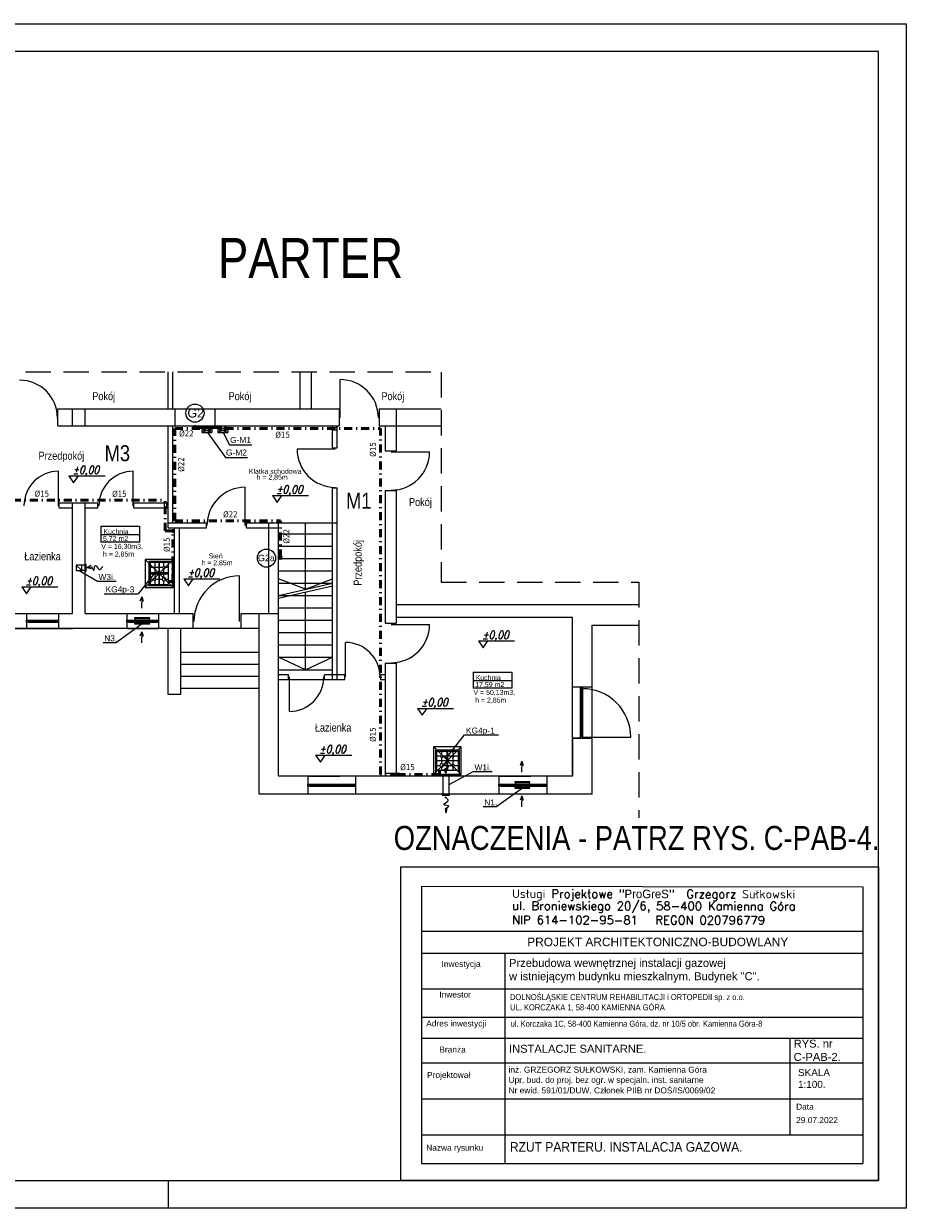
# Model space of a CAD drawing. Extents: x 33706 to 249013, y -74890 to 17912.
# Tile 136 of 175: x 116958 to 119171, y -27557 to -24587. Entities that reach past the tile are written whole.
import ezdxf
from ezdxf.enums import TextEntityAlignment as Align

# ---------------------------------------------------------------- set-up
doc = ezdxf.new("R2010")
doc.units = 0
doc.header["$MEASUREMENT"] = 0
for name, pattern in [('DASHDOT', [8.5, 4, -2, 0.5, -2]), ('DASHED', [19.05, 12.7, -6.35]), ('Przerywana długa', [1058333.301544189, 634999.990463, -423333.311081])]:
    doc.linetypes.add(name, pattern=pattern)
for name, color, linetype, lineweight in [('0.25', 6, 'Continuous', 9), ('062', 62, 'Continuous', 0), ('_konstrukcja', 96, 'Continuous', 20), ('_stolarka', 1, 'Continuous', 13), ('A-ARM', 1, 'Continuous', 15), ('inst-gaz-rury', 50, 'Continuous', 50), ('inst. - C.O. - opis', 2, 'Continuous', 9), ('Opisy_wymiary.2D77', 7, 'Continuous', 0), ('Opisy_wymiary.2D88', 8, 'Continuous', 0), ('tabelka', 255, 'Continuous', 13), ('tabelka2', 251, 'Continuous', 13), ('urzadzenia', 6, 'Continuous', 15), ('wymiar', 3, 'Continuous', 13), ('WYMIARKI', 250, 'Continuous', 13)]:
    doc.layers.add(name, color=color, linetype=linetype, lineweight=lineweight)
for name, color, linetype in [('gaz', 1, 'Continuous'), ('Opisy', 2, 'Continuous'), ('urządzenia', 140, 'Continuous')]:
    doc.layers.add(name, color=color, linetype=linetype)
doc.styles.add('Arial narrow', font='ARIALN.TTF')
doc.styles.add('GA4-ATR-TEXT', font='arial.ttf', dxfattribs={"width": 0.9})
doc.styles.add('GENERATED_STYLE_1', font='ARIAL.TTF')
doc.styles.add('ROMANS', font='SIMPLEX.SHX', dxfattribs={"width": 0.85, "oblique": 15, "height": 16})
doc.styles.get("Standard").update_dxf_attribs({"font": 'ARIALN.TTF'})
doc.styles.add('T.N.ROMAN', font='SIMPLEX')

# ---------------------------------------------------------------- blocks, each defined once
blk = doc.blocks.new('DYBY2002-B01x0504')
at = {"layer": 'A-ARM'}
for p, q in [((0, 60), (60, 60)), ((0, 0), (0, 60)), ((60, 60), (60, 5)), ((2.5, 11), (2.5, 55.5)), ((2.5, 45), (13.5, 45)), ((57.5, 34), (2.5, 34)), ((2.5, 33.5), (57.5, 33.5)), ((3.5, 56.5), (56.5, 56.5)), ((15.5, 47), (15.5, 56.5)), ((15.5, 25), (15.5, 43)), ((17.5, 45), (41.5, 45)), ((28.5, 11), (28.5, 55.5)), ((31.5, 55.5), (31.5, 11)), ((44.5, 56.5), (44.5, 48)), ((44.5, 42), (44.5, 26.5)), ((47.5, 45), (57.5, 45)), ((57.5, 55.5), (57.5, 11)), ((60, 0), (0, 0)), ((12.5, 22), (2.5, 22)), ((56.5, 10), (3.5, 10)), ((15.5, 10), (15.5, 19)), ((40, 22), (18.5, 22)), ((44.5, 17.5), (44.5, 10)), ((57.5, 22), (49, 22)), ((60, 5), (60, 5)), ((60, 5), (60, 0))]:
    blk.add_line(p, q, dxfattribs=at)
for centre, radius in [((15.5, 45), 2), ((44.5, 45), 3), ((15.5, 22), 3), ((44.5, 22), 4.5)]:
    blk.add_circle(centre, radius, dxfattribs=at)
for centre, start, end in [((3.5, 55.5), 90, 180), ((56.5, 55.5), 0, 90), ((3.5, 11), 180, 270), ((56.5, 11), 270, 0)]:
    blk.add_arc(centre, 1, start, end, dxfattribs=at)

msp = doc.modelspace()

# ---------------------------------------------------------------- hatches: boundary and pattern name
at = {"layer": 'inst-gaz-rury', "linetype": 'Continuous'}
h = msp.add_hatch(color=256, dxfattribs=at)
h.paths.add_polyline_path([(117385.2, -25598.8, 0.420252), (117387.5, -25601), (117387.5, -25598.8)])
h.paths.add_polyline_path([(117389.7, -25598.8, 0.408201), (117387.5, -25596.5), (117387.5, -25598.8)])
h.paths.add_polyline_path([(117387.5, -25598.8), (117387.5, -25596.5, 0.417728), (117385.2, -25598.8)])
for points in [[(117387.5, -25598.8), (117387.5, -25601, 0.409454), (117389.7, -25598.8, 0.001073), (117389.7, -25598.8)], [(117411.7, -25599.1), (117413.2, -25599.1, 0.409454), (117411.7, -25597.6, 0.001073), (117411.7, -25597.6)], [(117424.4, -25601.7), (117425.9, -25601.7, 0.409454), (117424.4, -25600.2, 0.001073), (117424.4, -25600.2)], [(117451.7, -25599.1), (117453.2, -25599.1, 0.409454), (117451.7, -25597.6, 0.001073), (117451.7, -25597.6)], [(117464.4, -25601.7), (117465.9, -25601.7, 0.409454), (117464.4, -25600.2, 0.001073), (117464.4, -25600.2)], [(117332.6, -25858.6), (117334.1, -25858.6, 0.409454), (117332.6, -25857.1, 0.001073), (117332.6, -25857.1)], [(117897.5, -26469.2), (117897.5, -26470.7, 0.409454), (117899, -26469.2, 0.001073), (117899, -26469.2)]]:
    msp.add_hatch(color=256, dxfattribs=at).paths.add_polyline_path(points)
h = msp.add_hatch(color=256, dxfattribs=at)
h.paths.add_polyline_path([(117411.7, -25600.6, 0.420252), (117413.2, -25599.1), (117411.7, -25599.1)])
h.paths.add_polyline_path([(117411.7, -25597.6, 0.408201), (117410.2, -25599.1), (117411.7, -25599.1)])
h.paths.add_polyline_path([(117411.7, -25599.1), (117410.2, -25599.1, 0.417728), (117411.7, -25600.6)])
h = msp.add_hatch(color=256, dxfattribs=at)
h.paths.add_polyline_path([(117424.4, -25603.2, 0.420252), (117425.9, -25601.7), (117424.4, -25601.7)])
h.paths.add_polyline_path([(117424.4, -25600.2, 0.408201), (117422.9, -25601.7), (117424.4, -25601.7)])
h.paths.add_polyline_path([(117424.4, -25601.7), (117422.9, -25601.7, 0.417728), (117424.4, -25603.2)])
h = msp.add_hatch(color=256, dxfattribs=at)
h.paths.add_polyline_path([(117451.7, -25600.6, 0.420252), (117453.2, -25599.1), (117451.7, -25599.1)])
h.paths.add_polyline_path([(117451.7, -25597.6, 0.408201), (117450.2, -25599.1), (117451.7, -25599.1)])
h.paths.add_polyline_path([(117451.7, -25599.1), (117450.2, -25599.1, 0.417728), (117451.7, -25600.6)])
h = msp.add_hatch(color=256, dxfattribs=at)
h.paths.add_polyline_path([(117464.4, -25603.2, 0.420252), (117465.9, -25601.7), (117464.4, -25601.7)])
h.paths.add_polyline_path([(117464.4, -25600.2, 0.408201), (117462.9, -25601.7), (117464.4, -25601.7)])
h.paths.add_polyline_path([(117464.4, -25601.7), (117462.9, -25601.7, 0.417728), (117464.4, -25603.2)])
h = msp.add_hatch(color=256, dxfattribs=at)
h.paths.add_polyline_path([(117332.6, -25860.1, 0.420252), (117334.1, -25858.6), (117332.6, -25858.6)])
h.paths.add_polyline_path([(117332.6, -25857.1, 0.408201), (117331.1, -25858.6), (117332.6, -25858.6)])
h.paths.add_polyline_path([(117332.6, -25858.6), (117331.1, -25858.6, 0.417728), (117332.6, -25860.1)])
h = msp.add_hatch(color=256, dxfattribs=at)
h.paths.add_polyline_path([(117599.9, -25925.1, 0.420252), (117602.2, -25927.4), (117602.2, -25925.1)])
h.paths.add_polyline_path([(117604.4, -25925.1, 0.408201), (117602.2, -25922.9), (117602.2, -25925.1)])
h.paths.add_polyline_path([(117602.2, -25925.1), (117602.2, -25922.9, 0.417728), (117599.9, -25925.1)])
h = msp.add_hatch(color=256, dxfattribs=at)
h.paths.add_polyline_path([(117896, -26469.2, 0.420252), (117897.5, -26470.7), (117897.5, -26469.2)])
h.paths.add_polyline_path([(117899, -26469.2, 0.408201), (117897.5, -26467.7), (117897.5, -26469.2)])
h.paths.add_polyline_path([(117897.5, -26469.2), (117897.5, -26467.7, 0.417728), (117896, -26469.2)])

# ---------------------------------------------------------------- linework, layer by layer
at = {"linetype": 'DASHED', "ltscale": 5}
for p, q in [((116867.8, -25459.9), (118005.4, -25459.9)), ((118005.4, -25460.2), (118005.4, -25987.2)), ((118005.4, -25987.2), (118500.7, -25987.2)), ((118500.7, -25987.2), (118500.7, -26577.5))]:
    msp.add_line(p, q, dxfattribs=at)
at = {"linetype": 'Continuous', "lineweight": 18}
for p, q in [((117152.1, -25846.7), (117248.6, -25846.7)), ((117152.1, -25846.7), (117152.1, -25886.9)), ((117152.1, -25867.3), (117248.6, -25867.3)), ((117248.6, -25846.7), (117248.6, -25886.9)), ((117248.6, -25886.9), (117152.1, -25886.9)), ((118085.4, -26212.9), (118181.9, -26212.9)), ((118085.4, -26212.9), (118085.4, -26253.1)), ((118181.9, -26212.9), (118181.9, -26253.1)), ((118085.4, -26233.5), (118181.9, -26233.5)), ((118181.9, -26253.1), (118085.4, -26253.1))]:
    msp.add_line(p, q, dxfattribs=at)
at = {"linetype": 'DASHED', "ltscale": 20}
for p, q in [((117262.7, -26000), (117332.7, -25930)), ((117262.9, -25930), (117332.9, -26000)), ((117985.5, -26399.3), (118055.5, -26469.3)), ((118055.5, -26399.5), (117985.5, -26469.5))]:
    msp.add_line(p, q, dxfattribs=at)
for points in [[(117262.9, -26000), (117332.9, -26000), (117332.9, -25930), (117262.9, -25930)], [(117985.5, -26399.5), (117985.5, -26469.5), (118055.5, -26469.5), (118055.5, -26399.5)]]:
    msp.add_lwpolyline(points, close=True, dxfattribs=at)
at = {"layer": '0.25'}
for p, q in [((117116.9, -25950.4), (117128.6, -25948.7)), ((117117, -25950.4), (117127.2, -25944.7)), ((117117, -25950.4), (117128.4, -25952.8)), ((117254.2, -26024), (117249.8, -26034.9)), ((117254.2, -26023.9), (117253.4, -26051.8)), ((117254.2, -26024), (117258, -26035)), ((117254.2, -26111.2), (117249.8, -26122.1)), ((117254.2, -26111.1), (117253.4, -26139)), ((117254.2, -26111.2), (117258, -26122.2)), ((118017.5, -26465.7), (118011.9, -26455.4)), ((118017.5, -26465.8), (118015.8, -26454)), ((118017.5, -26465.7), (118020, -26454.2)), ((118207.2, -26435.5), (118202.8, -26446.4)), ((118207.2, -26435.4), (118206.4, -26463.3)), ((118207.2, -26435.5), (118211, -26446.5)), ((118207.2, -26522.7), (118202.8, -26533.6)), ((118207.2, -26522.6), (118206.4, -26550.5)), ((118207.2, -26522.7), (118211, -26533.7)), ((118017.5, -26565.8), (118015.8, -26554.1)), ((118017.5, -26565.7), (118020, -26554.3))]:
    msp.add_line(p, q, dxfattribs=at)
for points in [[(117128.6, -25948.7), (117131.2, -25951.4), (117135, -25965.6), (117137.1, -25934.1), (117146.8, -25962.5), (117153.6, -25952.3), (117156.8, -25947.4)], [(118015.8, -26454), (118018.5, -26451.4), (118032.7, -26447.6), (118001.3, -26445.5), (118029.7, -26435.8), (118019.4, -26429.1), (118014.6, -26425.9)], [(118015.8, -26554.1), (118018.5, -26551.5), (118032.7, -26547.6), (118001.3, -26545.6), (118029.7, -26535.9), (118019.4, -26529.1), (118014.6, -26525.9)]]:
    msp.add_open_spline(points, degree=3, knots=[11.780807, 11.780807, 11.780807, 11.780807, 21.987019, 35.220977, 49.180037, 61.636698, 61.636698, 61.636698, 61.636698], dxfattribs=at)
at = {"layer": '062', "linetype": 'Przerywana długa', "flags": 128}
msp.add_lwpolyline([(114971.3, -24586.8), (119171.3, -24586.8), (119171.3, -27556.8), (114971.3, -27556.8)], close=True, dxfattribs=at)
at = {"layer": '_konstrukcja', "ltscale": 50}
for p, q in [((117320.6, -25552.4), (117320.6, -25459.9)), ((117332.6, -25552.4), (117332.6, -25459.9)), ((117651.6, -25552.4), (117651.6, -25459.9)), ((117679.6, -25552.4), (117679.6, -25459.9)), ((117043.7, -25552.4), (117437.6, -25552.4)), ((117043.7, -25595.4), (117043.7, -25552.4)), ((117080.6, -25595.4), (117080.6, -25552.4)), ((117112.6, -25595.4), (117112.6, -25552.4)), ((117337.6, -25552.4), (117337.6, -25595.4)), ((117437.6, -25552.4), (117739.6, -25552.4)), ((117437.6, -25552.4), (117437.6, -25595.4)), ((117739.6, -25552.4), (117749.3, -25552.4)), ((117749.3, -25552.4), (117749.3, -25595.4)), ((117849.3, -25552.4), (118005.4, -25552.4)), ((117849.3, -25552.4), (117849.3, -25595.4)), ((117892.6, -25552.4), (117892.6, -25657.4)), ((117043.7, -25595.4), (117437.6, -25595.4)), ((117320.6, -25850.4), (117320.6, -25595.4)), ((117332.6, -25838.4), (117332.6, -25595.4)), ((117437.6, -25595.4), (117739.6, -25595.4)), ((117732.6, -25650.4), (117732.6, -25595.4)), ((117739.6, -25595.4), (117749.3, -25595.4)), ((117744.6, -25650.4), (117744.6, -25595.4)), ((117849.3, -25595.4), (118005.4, -25595.4)), ((117864.6, -25595.4), (117864.6, -25657.4)), ((117732.6, -25650.4), (117744.6, -25650.4)), ((117864.6, -25657.4), (117892.6, -25657.4)), ((117732.6, -25838.4), (117732.6, -25750.4)), ((117732.6, -25750.4), (117744.6, -25750.4)), ((117744.6, -25838.4), (117744.6, -25750.4)), ((117864.6, -25757.4), (117864.6, -25908.4)), ((117864.6, -25757.4), (117892.6, -25757.4)), ((117892.6, -25757.4), (117892.6, -25908.4)), ((117047.6, -25788.4), (117080.6, -25788.4)), ((117047.6, -25800.4), (117047.6, -25788.4)), ((117047.6, -25800.4), (117080.6, -25800.4)), ((117080.6, -26065.4), (117080.6, -25788.4)), ((117080.6, -25788.4), (117112.6, -25788.4)), ((117112.6, -26065.4), (117112.6, -25788.4)), ((117112.6, -25788.4), (117144.6, -25788.4)), ((117112.6, -25800.4), (117144.6, -25800.4)), ((117144.6, -25800.4), (117144.6, -25788.4)), ((117234.6, -25788.4), (117320.6, -25788.4)), ((117234.6, -25800.4), (117234.6, -25788.4)), ((117234.6, -25800.4), (117320.6, -25800.4)), ((117320.6, -25838.4), (117416.6, -25838.4)), ((117416.6, -25850.4), (117416.6, -25838.4)), ((117516.6, -25838.4), (117597.6, -25838.4)), ((117516.6, -25850.4), (117516.6, -25838.4)), ((117572.6, -26065.4), (117572.6, -25838.4)), ((117597.6, -26065.4), (117597.6, -25838.4)), ((117597.6, -25838.4), (117744.6, -25838.4)), ((117665.1, -26004.9), (117665.1, -25838.4)), ((117732.6, -26231.4), (117732.6, -25838.4)), ((117744.6, -26231.4), (117744.6, -25838.4)), ((117320.6, -25850.4), (117416.6, -25850.4)), ((117336.6, -26065.4), (117336.6, -25850.4)), ((117348.6, -26065.4), (117348.6, -25850.4)), ((117516.6, -25850.4), (117597.6, -25850.4)), ((117597.6, -25865.4), (117732.6, -25865.4)), ((117597.6, -25896.4), (117732.6, -25896.4)), ((117597.6, -25927.4), (117732.6, -25927.4)), ((117864.6, -25908.4), (117864.6, -26018.4)), ((117892.6, -25908.4), (117892.6, -26018.4)), ((117090.1, -25944.1), (117104.1, -25958.1)), ((117597.6, -25958.4), (117732.6, -25958.4)), ((117665.1, -26004.9), (117597.6, -25978.2)), ((117665.1, -26004.9), (117732.6, -25978.2)), ((117597.6, -25989.4), (117732.6, -25989.4)), ((117597.6, -26020.4), (117732.6, -25989.4)), ((117597.6, -26027.4), (117732.6, -25996.4)), ((117665.1, -26206.4), (117665.1, -26011.9)), ((117597.6, -26020.4), (117732.6, -26020.4)), ((117864.6, -26018.4), (117864.6, -26090.1)), ((117892.6, -26018.4), (117892.6, -26090.1)), ((118500.7, -26043.4), (117892.6, -26043.4)), ((116878.6, -26065.4), (116965.6, -26065.4)), ((116965.6, -26065.4), (116965.6, -26103.4)), ((116965.6, -26065.4), (117045.6, -26065.4)), ((117045.6, -26065.4), (117045.6, -26103.4)), ((117045.6, -26065.4), (117080.6, -26065.4)), ((117112.6, -26065.4), (117383.6, -26065.4)), ((117216.6, -26065.4), (117216.6, -26103.4)), ((117216.6, -26065.4), (117296.6, -26065.4)), ((117296.6, -26065.4), (117296.6, -26103.4)), ((117383.6, -26103.4), (117383.6, -26065.4)), ((117503.6, -26065.4), (117597.6, -26065.4)), ((117503.6, -26103.4), (117503.6, -26065.4)), ((117503.6, -26103.4), (117503.6, -26065.4)), ((117548.6, -26518.4), (117548.6, -26065.4)), ((117597.6, -26051.4), (117732.6, -26051.4)), ((117597.6, -26473.4), (117597.6, -26065.4)), ((118334.6, -26075.4), (117892.6, -26075.4)), ((118334.6, -26250.4), (118334.6, -26075.4)), ((117548.6, -26103.4), (116713.6, -26103.4)), ((116878.6, -26103.4), (116965.6, -26103.4)), ((116965.6, -26103.4), (117045.6, -26103.4)), ((117045.6, -26103.4), (117080.6, -26103.4)), ((117216.6, -26103.4), (117296.6, -26103.4)), ((117320.6, -26268.4), (117320.6, -26103.4)), ((117352.6, -26268.4), (117352.6, -26103.4)), ((117597.6, -26082.4), (117732.6, -26082.4)), ((117864.6, -26090.1), (117892.6, -26090.1)), ((118383.6, -26250.4), (118383.6, -26094.4)), ((118383.6, -26094.4), (118500.7, -26094.4)), ((117597.6, -26113.4), (117732.6, -26113.4)), ((117548.6, -26163.4), (117352.6, -26163.4)), ((117597.6, -26144.4), (117732.6, -26144.4)), ((117548.6, -26193.4), (117352.6, -26193.4)), ((117597.6, -26175.4), (117732.6, -26175.4)), ((117665.1, -26206.4), (117597.6, -26175.4)), ((117665.1, -26206.4), (117732.6, -26175.4)), ((117864.6, -26190.1), (117864.6, -26473.4)), ((117864.6, -26190.1), (117892.6, -26190.1)), ((117892.6, -26190.1), (117892.6, -26473.4)), ((117548.6, -26223.4), (117352.6, -26223.4)), ((117597.6, -26206.4), (117732.6, -26206.4)), ((117622.6, -26219.4), (117597.6, -26219.4)), ((117622.6, -26219.4), (117597.6, -26219.4)), ((117622.6, -26231.4), (117622.6, -26219.4)), ((117744.6, -26219.4), (117712.6, -26219.4)), ((117744.6, -26219.4), (117712.6, -26219.4)), ((117712.6, -26231.4), (117712.6, -26219.4)), ((117763.9, -26219.4), (117744.6, -26219.4)), ((117763.9, -26219.4), (117744.6, -26219.4)), ((117763.9, -26231.4), (117763.9, -26219.4)), ((117864.6, -26219.4), (117853.9, -26219.4)), ((117864.6, -26219.4), (117853.9, -26219.4)), ((117853.9, -26231.4), (117853.9, -26219.4)), ((117548.6, -26253.4), (117352.6, -26253.4)), ((117744.6, -26231.4), (117597.6, -26231.4)), ((117744.6, -26231.4), (117597.6, -26231.4)), ((117763.9, -26231.4), (117744.6, -26231.4)), ((117763.9, -26231.4), (117744.6, -26231.4)), ((117864.6, -26231.4), (117853.9, -26231.4)), ((117864.6, -26231.4), (117853.9, -26231.4)), ((118383.6, -26250.4), (118334.6, -26250.4)), ((118334.6, -26378.4), (118334.6, -26250.4)), ((118383.6, -26378.4), (118383.6, -26249.3)), ((117352.6, -26268.4), (117320.6, -26268.4)), ((118334.6, -26378.4), (118334.6, -26473.4)), ((118334.6, -26473.4), (118334.6, -26378.4)), ((118383.6, -26378.4), (118334.6, -26378.4)), ((118334.6, -26378.4), (118379.6, -26378.4)), ((118383.6, -26518.4), (118383.6, -26378.4)), ((118039.6, -26473.4), (117597.6, -26473.4)), ((118334.6, -26473.4), (117597.6, -26473.4)), ((117670.6, -26473.4), (117670.6, -26518.4)), ((117670.6, -26473.4), (117750.6, -26473.4)), ((117790.6, -26473.4), (117790.6, -26518.4)), ((118149.6, -26473.4), (118149.6, -26518.4)), ((118149.6, -26473.4), (118229.6, -26473.4)), ((118269.6, -26473.4), (118269.6, -26518.4)), ((118383.6, -26518.4), (117548.6, -26518.4))]:
    msp.add_line(p, q, dxfattribs=at)
msp.add_lwpolyline([(117090.1, -25944.1), (117090.1, -25958.1), (117104.1, -25958.1), (117104.1, -25944.1)], close=True, dxfattribs=at)
at = {"layer": '_stolarka', "color": 0, "linetype": 'ByBlock', "ltscale": 50}
for p, q in [((117045.4, -25795.2), (117045.4, -25708.8)), ((117233.2, -25795.2), (117233.2, -25708.8)), ((117513.8, -25845), (117513.8, -25749)), ((117499.7, -26085.4), (117499.7, -25971))]:
    msp.add_line(p, q, dxfattribs=at)
at = {"layer": '_stolarka'}
for p, q in [((116965.6, -26081.9), (117045.6, -26081.9)), ((116965.6, -26086.9), (116965.6, -26081.9)), ((116965.6, -26081.9), (116970.6, -26081.9)), ((117045.6, -26086.9), (116965.6, -26086.9)), ((116970.6, -26081.9), (116970.6, -26086.9)), ((117045.6, -26084.4), (116970.6, -26084.4)), ((116970.6, -26086.9), (117045.6, -26086.9)), ((117040.6, -26086.9), (117040.6, -26081.9)), ((117040.6, -26081.9), (117040.6, -26084.4)), ((117045.6, -26086.9), (117040.6, -26086.9)), ((117045.6, -26081.9), (117045.6, -26086.9)), ((117216.6, -26081.9), (117296.6, -26081.9)), ((117216.6, -26086.9), (117216.6, -26081.9)), ((117216.6, -26081.9), (117221.6, -26081.9)), ((117296.6, -26086.9), (117216.6, -26086.9)), ((117221.6, -26081.9), (117221.6, -26086.9)), ((117296.6, -26084.4), (117221.6, -26084.4)), ((117221.6, -26086.9), (117296.6, -26086.9)), ((117291.6, -26086.9), (117291.6, -26081.9)), ((117291.6, -26081.9), (117291.6, -26084.4)), ((117296.6, -26086.9), (117291.6, -26086.9)), ((117296.6, -26081.9), (117296.6, -26086.9)), ((118354.6, -26378.4), (118354.6, -26250.4)), ((118354.6, -26250.4), (118359.6, -26250.4)), ((118357.1, -26250.4), (118357.1, -26373.4)), ((118359.6, -26250.4), (118359.6, -26378.4)), ((118359.6, -26373.4), (118359.6, -26250.4)), ((118359.6, -26250.4), (118359.6, -26255.4)), ((118359.6, -26255.4), (118354.6, -26255.4)), ((118354.6, -26255.4), (118357.1, -26255.4)), ((118354.6, -26378.4), (118354.6, -26373.4)), ((118354.6, -26373.4), (118359.6, -26373.4)), ((118359.6, -26378.4), (118354.6, -26378.4)), ((117670.6, -26493.4), (117790.6, -26493.4)), ((117670.6, -26498.4), (117670.6, -26493.4)), ((117670.6, -26493.4), (117675.6, -26493.4)), ((117790.6, -26498.4), (117670.6, -26498.4)), ((117675.6, -26493.4), (117675.6, -26498.4)), ((117790.6, -26495.9), (117675.6, -26495.9)), ((117675.6, -26498.4), (117790.6, -26498.4)), ((117785.6, -26498.4), (117785.6, -26493.4)), ((117785.6, -26493.4), (117785.6, -26495.9)), ((117790.6, -26498.4), (117785.6, -26498.4)), ((117790.6, -26493.4), (117790.6, -26498.4)), ((118149.6, -26493.4), (118269.6, -26493.4)), ((118149.6, -26498.4), (118149.6, -26493.4)), ((118149.6, -26493.4), (118154.6, -26493.4)), ((118269.6, -26498.4), (118149.6, -26498.4)), ((118154.6, -26493.4), (118154.6, -26498.4)), ((118269.6, -26495.9), (118154.6, -26495.9)), ((118154.6, -26498.4), (118269.6, -26498.4)), ((118264.6, -26498.4), (118264.6, -26493.4)), ((118264.6, -26493.4), (118264.6, -26495.9)), ((118269.6, -26498.4), (118264.6, -26498.4)), ((118269.6, -26493.4), (118269.6, -26498.4))]:
    msp.add_line(p, q, dxfattribs=at)
at = {"layer": '_stolarka', "color": 0, "linetype": 'ByBlock', "ltscale": 50}
for points in [[(117751.6, -25575.1), (117751.6, -25479.1)], [(117739.6, -25653.2), (117643.6, -25653.2)], [(117880, -25660.2), (117976, -25660.2)], [(117880, -26092.9), (117976, -26092.9)], [(117765.4, -26224.6), (117765.4, -26138.1)], [(117624.2, -26224.6), (117624.2, -26311.1)], [(118359.3, -26375.2), (118480.4, -26375.2)]]:
    msp.add_lwpolyline(points, dxfattribs=at)
for centre, radius, start, end in [((116948, -25575.5), 95, 0, 90), ((117751.6, -25575.1), 96, 0, 90), ((117739.6, -25653.2), 96, 180, 270), ((117880, -25660.2), 96, 270, 0), ((117045.4, -25795.2), 86.4, 90, 180), ((117233.2, -25795.2), 86.4, 90, 180), ((117513.8, -25845), 96, 90, 180), ((117499.7, -26085.4), 114.4, 90, 180), ((117880, -26092.9), 96, 270, 0), ((117765.4, -26224.6), 86.5, 0, 90), ((117624.2, -26224.6), 86.5, 270, 0), ((118359.3, -26375.2), 121.1, 0, 90)]:
    msp.add_arc(centre, radius, start, end, dxfattribs=at)
at = {"layer": 'gaz', "linetype": 'Continuous', "lineweight": 30}
for p, q in [((117411.7, -25607.1), (117411.7, -25604.6)), ((117451.7, -25607.1), (117451.7, -25604.6))]:
    msp.add_line(p, q, dxfattribs=at)
at = {"layer": 'inst-gaz-rury', "ltscale": 50}
msp.add_line((117387.4, -25598.8), (117451.7, -25598.8), dxfattribs=at)
at = {"layer": 'inst-gaz-rury', "linetype": 'Continuous'}
for p, q in [((117411.7, -25607.1), (117411.7, -25598.8)), ((117451.7, -25607.1), (117451.7, -25598.8)), ((117424.4, -25607.1), (117424.4, -25601.7)), ((117464.4, -25607.1), (117464.4, -25601.7)), ((117321.8, -25984.9), (117332.6, -25984.9)), ((118000.7, -26458.4), (118000.7, -26469.2))]:
    msp.add_line(p, q, dxfattribs=at)
at = {"layer": 'inst-gaz-rury', "linetype": 'DASHDOT', "ltscale": 5}
for p, q in [((117337.3, -25832.9), (117337.3, -25601.7)), ((117337.3, -25601.7), (117424.4, -25601.7)), ((117464.4, -25601.9), (117853.2, -25601.9)), ((117853.2, -26469.2), (117853.2, -25601.9)), ((116931.1, -25781.7), (117313.3, -25781.7)), ((117313.3, -25858.6), (117313.3, -25781.7)), ((117337.3, -25832.9), (117602.2, -25832.9)), ((117602.2, -25925.1), (117602.2, -25832.9)), ((117332.6, -25858.6), (117313.3, -25858.6)), ((117332.6, -25984.9), (117332.6, -25858.6)), ((117897.5, -26469.2), (117853.2, -26469.2)), ((118000.7, -26469.2), (117897.5, -26469.2))]:
    msp.add_line(p, q, dxfattribs=at)
at = {"layer": 'inst-gaz-rury', "linetype": 'Continuous'}
for centre, radius in [((117387.4, -25598.8), 2.25), ((117411.7, -25599.1), 1.5), ((117424.4, -25601.7), 1.5), ((117451.7, -25599.1), 1.5), ((117464.4, -25601.7), 1.5), ((117332.6, -25858.6), 1.5), ((117602.2, -25925.1), 2.25), ((117897.5, -26469.2), 1.5)]:
    msp.add_circle(centre, radius, dxfattribs=at)
at = {"layer": 'Opisy'}
for p, q in [((117474.5, -25642.6), (117530.1, -25642.6)), ((117464.1, -25674.1), (117519.7, -25674.1)), ((117143.5, -25984.1), (117189.8, -25984.2)), ((117160.2, -26015.8), (117245, -26015.8)), ((117157.7, -26137.8), (117191.3, -26137.8)), ((118063.9, -26369.7), (118148.8, -26369.8)), ((118086.2, -26461.6), (118132.5, -26461.7)), ((118110.7, -26549.3), (118144.3, -26549.3))]:
    msp.add_line(p, q, dxfattribs=at)
at = {"layer": 'Opisy_wymiary.2D77', "linetype": 'Continuous'}
for p, q in [((119101.3, -24656.8), (115161.3, -24656.8)), ((119101.3, -27486.8), (119101.3, -24656.8)), ((115161.3, -27486.8), (119101.3, -27486.8))]:
    msp.add_line(p, q, dxfattribs=at)
at = {"layer": 'Opisy_wymiary.2D88', "linetype": 'Continuous'}
msp.add_line((117321.3, -27556.8), (117321.3, -27486.8), dxfattribs=at)
at = {"layer": 'tabelka', "linetype": 'Continuous'}
msp.add_lwpolyline([(117903.8, -26700.3), (119101.3, -26700.3), (119101.3, -27486.8), (117903.8, -27486.8)], close=True, dxfattribs=at)
at = {"layer": 'tabelka2', "linetype": 'Continuous'}
msp.add_line((117955.7, -26749), (117955.7, -27444.4), dxfattribs=at)
at = {"layer": 'tabelka2'}
for p, q in [((117955.7, -26749), (119061.9, -26750.7)), ((119061.9, -26750.7), (119061.9, -27444.4)), ((117955.7, -26861.7), (119061.9, -26861.7)), ((117955.7, -26917.2), (119061.2, -26917.2)), ((118164.8, -26917.2), (118164.8, -27444.4)), ((117955.7, -27006.4), (119061.2, -27006.4)), ((117955.7, -27077.7), (119061.2, -27077.7)), ((117955.7, -27130.6), (119061.2, -27130.6)), ((118880, -27372.3), (118880, -27130.6)), ((117955.7, -27192.3), (119061.9, -27192.3)), ((117955.7, -27282.3), (119061.9, -27282.3)), ((117955.7, -27372.3), (119061.9, -27372.3)), ((117955.7, -27444.4), (119061.9, -27444.4))]:
    msp.add_line(p, q, dxfattribs=at)
at = {"layer": 'urzadzenia', "linetype": 'Continuous'}
for p, q in [((117732.6, -25598.9), (117744.6, -25598.9)), ((117732.6, -25604.9), (117744.6, -25604.9)), ((117310.3, -25788.4), (117310.3, -25800.4)), ((117316.3, -25788.4), (117316.3, -25800.4)), ((117864.6, -26466.2), (117892.6, -26466.2)), ((117864.6, -26472.2), (117892.6, -26472.2))]:
    msp.add_line(p, q, dxfattribs=at)
at = {"layer": 'urządzenia'}
for p, q in [((117430, -25601.9), (117405, -25611.9)), ((117405, -25601.9), (117430, -25611.9)), ((117430, -25601.9), (117430, -25611.9)), ((117470, -25601.9), (117445, -25611.9)), ((117445, -25601.9), (117470, -25611.9)), ((117470, -25601.9), (117470, -25611.9))]:
    msp.add_line(p, q, dxfattribs=at)
at = {"layer": 'urządzenia', "linetype": 'Continuous'}
for p, q in [((117430, -25601.9), (117405, -25601.9)), ((117405, -25601.9), (117405, -25611.9)), ((117405, -25611.9), (117430, -25611.9)), ((117470, -25601.9), (117445, -25601.9)), ((117445, -25601.9), (117445, -25611.9)), ((117445, -25611.9), (117470, -25611.9))]:
    msp.add_line(p, q, dxfattribs=at)
at = {"layer": 'urządzenia', "ltscale": 0.2}
for p, q in [((117115, -25944.1), (117104.1, -25944.1)), ((117115, -25958.1), (117104.1, -25958.1)), ((117238.2, -26076.1), (117238.2, -26091.8)), ((117273.1, -26076.1), (117273.1, -26091.8)), ((118009.5, -26470.7), (118009.5, -26519.5)), ((118024.4, -26470.7), (118024.5, -26519.5)), ((118191.2, -26487.6), (118191.2, -26503.3)), ((118226.1, -26487.6), (118226.1, -26503.3))]:
    msp.add_line(p, q, dxfattribs=at)
at = {"layer": 'urządzenia', "linetype": 'Continuous'}
for points in [[(117113.4, -25942.3), (117113.4, -25959.7), (117115, -25959.7), (117115, -25942.3)], [(117236.4, -26077.7), (117274.7, -26077.7), (117274.7, -26076.1), (117236.4, -26076.1)], [(117236.4, -26091.8), (117274.7, -26091.8), (117274.7, -26090.2), (117236.4, -26090.2)], [(118007.7, -26472.3), (118026.1, -26472.3), (118026.1, -26470.7), (118007.7, -26470.7)], [(118189.4, -26489.2), (118227.7, -26489.2), (118227.7, -26487.6), (118189.4, -26487.6)], [(118007.7, -26521.1), (118026.1, -26521.1), (118026.1, -26519.5), (118007.7, -26519.5)], [(118189.4, -26503.3), (118227.7, -26503.3), (118227.7, -26501.7), (118189.4, -26501.7)]]:
    msp.add_lwpolyline(points, close=True, dxfattribs=at)
at = {"layer": 'urządzenia'}
for centre in [(117387.7, -25563.1), (117567, -25926.6)]:
    msp.add_circle(centre, 22.8, dxfattribs=at)
at = {"layer": 'urządzenia', "linetype": 'Continuous'}
for centre in [(117411.7, -25607.1), (117411.7, -25607.1), (117424.4, -25607.1), (117451.7, -25607.1), (117464.4, -25607.1)]:
    msp.add_circle(centre, 1.5, dxfattribs=at)
at = {"layer": 'wymiar'}
for p, q in [((117418.8, -25611.9), (117464.1, -25674.1)), ((117458.8, -25611.9), (117474.5, -25642.6)), ((117097.1, -25958.1), (117143.5, -25984.1)), ((117287.4, -25963.4), (117245, -26015.8)), ((117255.6, -26091.8), (117191.3, -26137.8)), ((118022.1, -26423.4), (118063.9, -26369.7)), ((118086.2, -26461.6), (118024.4, -26495.1)), ((118208.6, -26503.3), (118144.3, -26549.3))]:
    msp.add_line(p, q, dxfattribs=at)
at = {"layer": 'WYMIARKI'}
for p, q in [((117071.6, -25720.5), (117162.2, -25720.5)), ((117582.1, -25769.7), (117672.6, -25769.7)), ((117359.8, -25978.4), (117450.3, -25978.4)), ((116953.6, -25999), (117044.1, -25999)), ((118098.6, -26134.4), (118189.1, -26134.4)), ((117945.7, -26303.3), (118036.3, -26303.3)), ((117690.3, -26420.9), (117780.8, -26420.9))]:
    msp.add_line(p, q, dxfattribs=at)
for points in [[(117071.6, -25720.5), (117083.5, -25737.9), (117095.5, -25720.5)], [(117582.1, -25769.7), (117594, -25787.1), (117605.9, -25769.7)], [(117359.8, -25978.4), (117371.7, -25995.8), (117383.6, -25978.4)], [(116953.6, -25999), (116965.5, -26016.4), (116977.4, -25999)], [(118098.6, -26134.4), (118110.5, -26151.8), (118122.4, -26134.4)], [(117945.7, -26303.3), (117957.6, -26320.7), (117969.6, -26303.3)], [(117690.3, -26420.9), (117702.2, -26438.3), (117714.1, -26420.9)]]:
    msp.add_lwpolyline(points, dxfattribs=at)

# ---------------------------------------------------------------- block references
at = {"layer": 'A-ARM', "xscale": -1}
for p, rotation in [((117331.8, -25934.9), 89.99999999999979), ((118050.6, -26468.4), 359.9999999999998)]:
    msp.add_blockref('DYBY2002-B01x0504', p, dxfattribs=dict(at, rotation=rotation))

# ---------------------------------------------------------------- texts
at = {"style": 'GENERATED_STYLE_1'}
for s, p in [('G-M1', (117475.9, -25637.9)), ('G-M2', (117465.5, -25669.4)), ('W3i.', (117145.8, -25981.4)), ('KG4p-3', (117163.5, -26012.6)), ('N3.', (117160.1, -26135.1)), ('KG4p-1', (118067.2, -26366.5)), ('W1i.', (118088.6, -26458.9)), ('N1.', (118113.1, -26546.6))]:
    msp.add_text(s, height=15, dxfattribs=at).set_placement(p)
at = {"linetype": 'Continuous', "char_height": 12.5, "style": 'GENERATED_STYLE_1'}
for s, insert, attachment_point in [('Klatka schodowa', (117522.9, -25715.5), 7), ('h = 2,85m', (117542.1, -25717.5), 1), ('Kuchnia', (117158.2, -25866.5), 7), ('V = 16,30m3,', (117152.9, -25890.9), 1), ('5,72 m2', (117157.1, -25871.1), 1), ('h = 2,85m', (117157.1, -25910.2), 1), ('Sień', (117422.2, -25927.6), 7), ('h = 2,85m', (117403.9, -25932), 1), ('Kuchnia', (118091.4, -26232.7), 7), ('17,59 m2', (118090.4, -26237.3), 1), ('V = 50,13m3,', (118086.1, -26257), 1), ('h = 2,85m', (118090.4, -26276.4), 1)]:
    msp.add_mtext(s, dxfattribs=dict(at, insert=insert, attachment_point=attachment_point))
at = {"layer": 'A-ARM', "lineweight": 25, "ltscale": 50, "style": 'Arial narrow'}
msp.add_text('PARTER', height=100, dxfattribs=at).set_placement((117445.1, -25224.1))
at = {"layer": 'A-ARM', "ltscale": 50, "style": 'Arial narrow'}
for s, p in [('Pokój', (117130.2, -25530.6)), ('Pokój', (117472, -25530.6)), ('Pokój', (117855.3, -25530.6)), ('Przedpokój', (116995.5, -25680)), ('Pokój', (117924.4, -25796.1)), ('Łazienka', (116959.7, -25932.1)), ('Łazienka', (117688.3, -26361.5))]:
    msp.add_text(s, height=20, dxfattribs=at).set_placement(p)
msp.add_text('Przedpokój', height=20, rotation=90, dxfattribs=at).set_placement((117805.7, -25995.9))
at = {"layer": 'A-ARM', "lineweight": 25, "ltscale": 50, "char_height": 40, "width": 368.664, "attachment_point": 1, "style": 'Arial narrow'}
for s, insert in [('M3', (117161.3, -25643.7)), ('M1', (117766.5, -25762.8))]:
    msp.add_mtext(s, dxfattribs=dict(at, insert=insert))
at = {"layer": 'inst. - C.O. - opis', "style": 'GENERATED_STYLE_1'}
msp.add_text('G2', height=22.5, dxfattribs=at).set_placement((117389.8, -25562.8), align=Align.MIDDLE)
at = {"layer": 'inst. - C.O. - opis', "linetype": 'DASHDOT', "style": 'GENERATED_STYLE_1'}
msp.add_text('G2a', height=16, dxfattribs=at).set_placement((117566.8, -25926.3), align=Align.MIDDLE)
at = {"layer": 'tabelka2', "style": 'GENERATED_STYLE_1'}
for s, p in [('inż. GRZEGORZ SUŁKOWSKI, zam. Kamienna Góra', (118174, -27216.7)), ('Projektował', (117969.7, -27230)), ('Upr. bud. do proj. bez ogr. w specjaln. inst. sanitarne', (118174, -27242.2)), ('Nr ewid. 591/01/DUW. Członek PIIB nr DOŚ/IS/0069/02', (118174, -27268.7))]:
    msp.add_text(s, height=15, dxfattribs=at).set_placement(p)
at = {"layer": 'tabelka2', "style": 'GENERATED_STYLE_1', "width": 0.9}
msp.add_text('RZUT PARTERU. INSTALACJA GAZOWA. ', height=24, dxfattribs=at).set_placement((118177.3, -27414.8))
at = {"layer": 'tabelka2', "char_height": 21.327, "width": 2654.47, "attachment_point": 1, "rotation": 359.9094, "style": 'T.N.ROMAN'}
for s, insert in [('Usługi Projektowe "{\\fBrush Script MT|b0|i0|c0|p66;ProGreS}"  Grzegorz Sułkowski', (118183.1, -26757.4)), ('ul. Broniewskiego 20/6, 58-400 Kamienna Góra\\PNIP 614-102-95-81   REGON 020796779', (118183.1, -26787.5))]:
    msp.add_mtext(s, dxfattribs=dict(at, insert=insert))
at = {"layer": 'tabelka2', "attachment_point": 1}
for s, insert, char_height, width, style in [('PROJEKT ARCHITEKTONICZNO-BUDOWLANY', (118220.9, -26878.2), 21.349, 2657.127, 'GENERATED_STYLE_1'), ('{\\fArial|b0|i0|c238|p0;Inwestycja }', (118006, -26936.6), 15, 1107.136, 'GENERATED_STYLE_1'), ('Przebudowa wewnętrznej instalacji gazowej\\Pw istniejącym budynku mieszkalnym. Budynek "C".', (118175.2, -26931.5), 20, 1469.909, 'GENERATED_STYLE_1'), ('Inwestor}', (118000.4, -27013.3), 15, 1107.136, 'GENERATED_STYLE_1'), ('DOLNOŚLĄSKIE CENTRUM REHABILITACJI i ORTOPEDII sp. z o.o.', (118177.5, -27019.8), 15, 1107.136, 'GA4-ATR-TEXT'), ('UL. KORCZAKA 1, 58-400 KAMIENNA GÓRA', (118178.1, -27045.4), 15, 1107.136, 'GA4-ATR-TEXT'), ('Adres inwestycji}', (117967.6, -27085.8), 15, 1107.136, 'GENERATED_STYLE_1'), ('ul. Korczaka 1C, 58-400 Kamienna Góra, dz. nr 10/5 obr. Kamienna Góra-8', (118179.2, -27086.5), 15, 1107.136, 'GA4-ATR-TEXT'), ('{\\fArial|b0|i0|c238|p0;RYS. nr \\PC-PAB-2.}', (118888.8, -27133.9), 20, 1107.136, 'GENERATED_STYLE_1'), ('Branża}', (118000.4, -27151.1), 15, 1107.136, 'GENERATED_STYLE_1'), ('INSTALACJE SANITARNE. ', (118175.1, -27146.8), 20, 1107.136, 'GENERATED_STYLE_1'), ('{\\fArial|b0|i0|c238|p0;SKALA \\P1:100.}', (118899.8, -27207.5), 17.791, 1107.136, 'GENERATED_STYLE_1'), ('Data}', (118895, -27294.6), 15, 1107.136, 'GENERATED_STYLE_1'), ('29.07.2022', (118895, -27328.2), 15, 1107.136, 'GENERATED_STYLE_1'), ('Nazwa rysunku }', (117967.4, -27397.4), 15, 1107.136, 'GENERATED_STYLE_1')]:
    msp.add_mtext(s, dxfattribs=dict(at, insert=insert, char_height=char_height, width=width, style=style))
at = {"layer": 'WYMIARKI', "attachment_point": 1}
for s, insert, char_height, width in [('{\\fTahoma|b0|i0|c238|p8;%%c22}', (117348.2, -25606.5), 15, 203), ('{\\fTahoma|b0|i0|c238|p8;%%c15}', (117589.4, -25609.7), 15, 203), ('{\\fTahoma|b0|i0|c238|p8;%%c15}', (116985.7, -25757.4), 15, 203), ('{\\fTahoma|b0|i0|c238|p8;%%c15}', (117180.2, -25757.9), 15, 203), ('{\\fTahoma|b0|i0|c238|p8;%%c22}', (117458.3, -25809.4), 15, 203), ('{\\fTahoma|b0|i0|c238|p8;%%c15}', (117902.6, -26443.2), 15, 203), ('{\\fArial Narrow|b0|i0|c238|p0;OZNACZENIA - PATRZ RYS. C-PAB-4.}', (117886.1, -26598.2), 60, 1290.016)]:
    msp.add_mtext(s, dxfattribs=dict(at, insert=insert, char_height=char_height, width=width))
at = {"layer": 'WYMIARKI', "char_height": 15, "width": 203, "attachment_point": 1, "rotation": 90}
for s, insert in [('{\\fTahoma|b0|i0|c238|p8;%%c15}', (117826.2, -25672.4)), ('{\\fTahoma|b0|i0|c238|p8;%%c22}', (117345.7, -25710)), ('{\\fTahoma|b0|i0|c238|p8;%%c22}', (117609.6, -25890.2)), ('{\\fTahoma|b0|i0|c238|p8;%%c15}', (117309.4, -25911.1)), ('{\\fTahoma|b0|i0|c238|p8;%%c15}', (117826.2, -26387.4))]:
    msp.add_mtext(s, dxfattribs=dict(at, insert=insert))
at = {"layer": 'WYMIARKI', "style": 'ROMANS', "oblique": 15, "width": 0.85}
for p in [(117080.7, -25715.3), (117591.1, -25764.4), (117368.8, -25973.2), (116962.6, -25993.8), (118107.7, -26129.2), (117954.8, -26298.1), (117699.3, -26415.7)]:
    msp.add_attdef('%%P0,00', p, '%%p0.00', height=20, dxfattribs=at)

doc.saveas('drawing.dxf')
